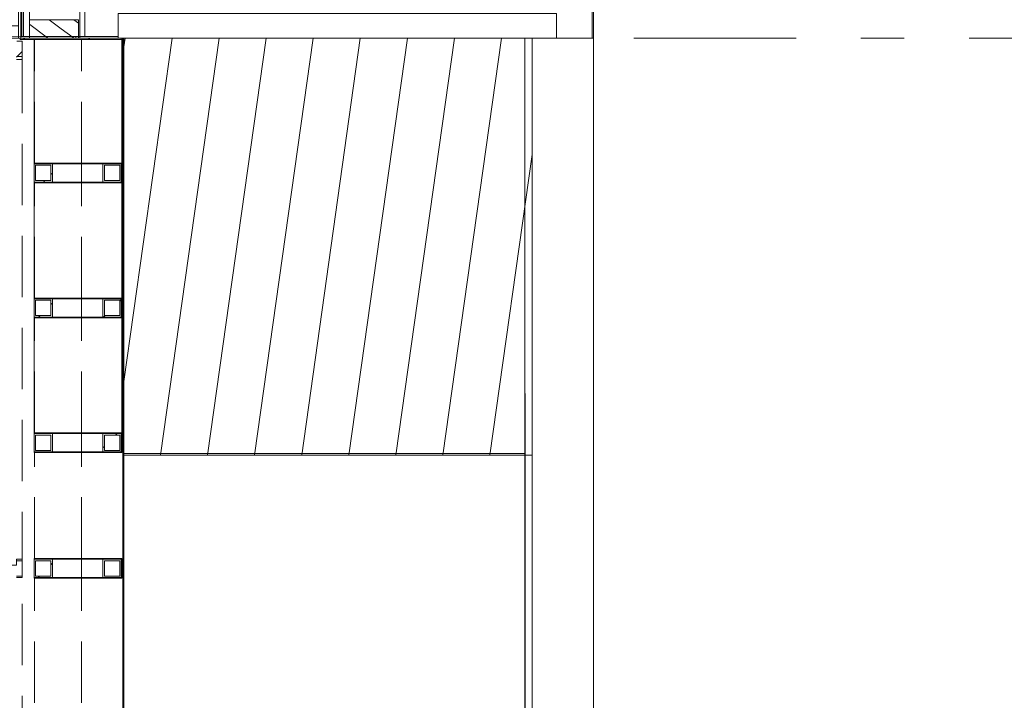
# Model space of a CAD drawing. Header units: millimetres. Extents: x 74467 to 235410, y -65 to 114857.
# Tile 220 of 256: x 139642 to 142853, y 69086 to 71306. Entities that reach past the tile are written whole.
import ezdxf
from ezdxf.enums import TextEntityAlignment as Align

# ---------------------------------------------------------------- set-up
doc = ezdxf.new("R2010")
doc.units = ezdxf.units.MM
doc.header["$MEASUREMENT"] = 0
for name, pattern in [('Katkend topelt', [1093.611073, 529.166651, -211.666656, 141.111112, -211.666656]), ('Katkend varjatud', [300, 200, -100]), ('Wipeout_Contour', [1000, 0, -1000])]:
    doc.linetypes.add(name, pattern=pattern)
for name, color, linetype in [('00 2D joon.AR', 7, 'Continuous'), ('00 Kunstikonkursi LÜ jaoks asendi 2D', 7, 'Continuous'), ('00 Teljed.AR', 7, 'Continuous'), ('1153 Tugimüürid.AS', 7, 'Continuous'), ('1153 Välispiirded.AS', 7, 'Continuous'), ('1232 Välisseinad.AR', 7, 'Continuous'), ('1239 Välised porirestid.AR', 7, 'Continuous'), ('1245 Klaasfassaadid.AR', 7, 'Continuous'), ('1247 Lamellid.AR', 7, 'Continuous'), ('1248 Vihmaveerennid.AR', 7, 'Continuous'), ('1252 Varikatused.AR', 7, 'Continuous'), ('Uks', 7, 'Continuous'), ('Ukse tähis', 7, 'Continuous')]:
    doc.layers.add(name, color=color, linetype=linetype)
doc.styles.add('GENERATED_STYLE_2', font='txt', dxfattribs={"width": 0.84})
doc.styles.add('GENERATED_STYLE_3', font='txt')
pattern_1 = [(45, (0, 0), (-159.09903, 159.09903), []), (45, (-53.03, 53.03), (-159.09903, 159.09903), [])]
pattern_2 = [(45, (0, 0), (-176.7767, 176.7767), []), (45, (-35.36, 35.36), (-176.7767, 176.7767), []), (45, (-70.7, 70.7), (-176.7767, 176.7767), [])]

# ---------------------------------------------------------------- blocks, each defined once
blk = doc.blocks.new('Slab_16_1', base_point=(139980.6, 69885.9))
at = {"layer": '1153 Tugimüürid.AS', "color": 9, "linetype": 'Continuous', "lineweight": 13, "true_color": 0xbfc0be, "flags": 128}
blk.add_lwpolyline([(139980.6, 69885.9), (141313, 69885.9), (141313, 71245.9), (139980.6, 71245.9)], close=True, dxfattribs=at)
blk = doc.blocks.new('Beam_6_1', base_point=(139642.6, 69957.9))
at = {"color": 254, "linetype": 'Wipeout_Contour', "lineweight": 0, "ltscale": 626577.918981}
blk.add_wipeout([(139688.6, 69957.9), (139974.6, 69957.9), (139974.6, 71240.9), (139688.6, 71240.9)], dxfattribs=at).dxf.layer = '1247 Lamellid.AR'
at = {"layer": '1247 Lamellid.AR', "color": 7, "linetype": 'Continuous', "lineweight": 13, "flags": 128}
for points in [[(139688.6, 71240.9), (139974.6, 71240.9)], [(139688.6, 69957.9), (139688.6, 71240.9)], [(139974.6, 69957.9), (139974.6, 71240.9)], [(139688.6, 69957.9), (139974.6, 69957.9)]]:
    blk.add_lwpolyline(points, dxfattribs=at)
blk = doc.blocks.new('Slab_272_1', base_point=(141313, 71245.9))
at = {"layer": '1239 Välised porirestid.AR', "linetype": 'Continuous', "lineweight": 0, "true_color": 0x000000}
h = blk.add_hatch(dxfattribs=at)
h.set_pattern_fill('Põrandalaud_0001', color=178, style=0, pattern_type=2)
h.set_pattern_definition([(262, (140210.9, 68485.23), (-150.521, 21.154), [])])
h.paths.add_polyline_path([(141313, 71245.9), (139981, 71245.9), (139981, 69885.9), (141313, 69885.9)])
at = {"layer": '1239 Välised porirestid.AR', "color": 7, "linetype": 'Continuous', "lineweight": 13, "flags": 128}
blk.add_lwpolyline([(141313, 71245.9), (139981, 71245.9), (139981, 69885.9), (141313, 69885.9)], close=True, dxfattribs=at)
blk = doc.blocks.new('Slab_274_1', base_point=(141313, 69885.9))
at = {"layer": '1153 Tugimüürid.AS', "color": 7, "linetype": 'Continuous', "lineweight": 13, "flags": 128}
blk.add_lwpolyline([(141313, 69885.9), (139981, 69885.9), (139981, 67735.9), (141313, 67735.9)], close=True, dxfattribs=at)
blk = doc.blocks.new('Curtain Wall_2_1')
at = {"color": 254, "linetype": 'Wipeout_Contour', "lineweight": 0, "ltscale": 633107.340562}
blk.add_wipeout([(141312.6, 71175.8), (141392.6, 71175.8), (141392.6, 71245.9), (141312.6, 71245.9)], dxfattribs=at).dxf.layer = '1153 Välispiirded.AS'
at = {"layer": '1153 Välispiirded.AS', "color": 7, "linetype": 'Continuous', "lineweight": 13, "flags": 128}
blk.add_lwpolyline([(141312.6, 71245.9), (141392.6, 71245.9)], dxfattribs=at)
at = {"color": 254, "linetype": 'Wipeout_Contour', "lineweight": 0, "ltscale": 632945.417145}
blk.add_wipeout([(141312.6, 71065.8), (141392.6, 71065.8), (141392.6, 71175.8), (141312.6, 71175.8)], dxfattribs=at).dxf.layer = '1153 Välispiirded.AS'
at = {"color": 254, "linetype": 'Wipeout_Contour', "lineweight": 0, "ltscale": 632747.777061}
blk.add_wipeout([(141312.6, 70955.8), (141392.6, 70955.8), (141392.6, 71065.8), (141312.6, 71065.8)], dxfattribs=at).dxf.layer = '1153 Välispiirded.AS'
at = {"color": 254, "linetype": 'Wipeout_Contour', "lineweight": 0, "ltscale": 632550.381342}
blk.add_wipeout([(141312.6, 70845.8), (141392.6, 70845.8), (141392.6, 70955.8), (141312.6, 70955.8)], dxfattribs=at).dxf.layer = '1153 Välispiirded.AS'
at = {"color": 254, "linetype": 'Wipeout_Contour', "lineweight": 0, "ltscale": 632353.230096}
blk.add_wipeout([(141312.6, 70735.8), (141392.6, 70735.8), (141392.6, 70845.8), (141312.6, 70845.8)], dxfattribs=at).dxf.layer = '1153 Välispiirded.AS'
at = {"color": 254, "linetype": 'Wipeout_Contour', "lineweight": 0, "ltscale": 632156.32365}
blk.add_wipeout([(141312.6, 70625.8), (141392.6, 70625.8), (141392.6, 70735.8), (141312.6, 70735.8)], dxfattribs=at).dxf.layer = '1153 Välispiirded.AS'
at = {"color": 254, "linetype": 'Wipeout_Contour', "lineweight": 0, "ltscale": 631959.662201}
blk.add_wipeout([(141312.6, 70515.8), (141392.6, 70515.8), (141392.6, 70625.8), (141312.6, 70625.8)], dxfattribs=at).dxf.layer = '1153 Välispiirded.AS'
at = {"color": 254, "linetype": 'Wipeout_Contour', "lineweight": 0, "ltscale": 631763.24601}
blk.add_wipeout([(141312.6, 70405.8), (141392.6, 70405.8), (141392.6, 70515.8), (141312.6, 70515.8)], dxfattribs=at).dxf.layer = '1153 Välispiirded.AS'
at = {"color": 254, "linetype": 'Wipeout_Contour', "lineweight": 0, "ltscale": 631567.075208}
blk.add_wipeout([(141312.6, 70295.8), (141392.6, 70295.8), (141392.6, 70405.8), (141312.6, 70405.8)], dxfattribs=at).dxf.layer = '1153 Välispiirded.AS'
at = {"color": 254, "linetype": 'Wipeout_Contour', "lineweight": 0, "ltscale": 631371.150121}
blk.add_wipeout([(141312.6, 70185.8), (141392.6, 70185.8), (141392.6, 70295.8), (141312.6, 70295.8)], dxfattribs=at).dxf.layer = '1153 Välispiirded.AS'
at = {"color": 254, "linetype": 'Wipeout_Contour', "lineweight": 0, "ltscale": 631175.470946}
blk.add_wipeout([(141312.6, 70075.8), (141392.6, 70075.8), (141392.6, 70185.8), (141312.6, 70185.8)], dxfattribs=at).dxf.layer = '1153 Välispiirded.AS'
at = {"color": 254, "linetype": 'Wipeout_Contour', "lineweight": 0, "ltscale": 630980.037944}
blk.add_wipeout([(141312.6, 69965.8), (141392.6, 69965.8), (141392.6, 70075.8), (141312.6, 70075.8)], dxfattribs=at).dxf.layer = '1153 Välispiirded.AS'
at = {"color": 254, "linetype": 'Wipeout_Contour', "lineweight": 0, "ltscale": 630784.851246}
blk.add_wipeout([(141312.6, 69855.8), (141392.6, 69855.8), (141392.6, 69965.8), (141312.6, 69965.8)], dxfattribs=at).dxf.layer = '1153 Välispiirded.AS'
at = {"color": 254, "linetype": 'Wipeout_Contour', "lineweight": 0, "ltscale": 630589.911178}
blk.add_wipeout([(141312.6, 69745.8), (141392.6, 69745.8), (141392.6, 69855.8), (141312.6, 69855.8)], dxfattribs=at).dxf.layer = '1153 Välispiirded.AS'
at = {"color": 254, "linetype": 'Wipeout_Contour', "lineweight": 0, "ltscale": 630395.217937}
blk.add_wipeout([(141312.6, 69635.8), (141392.6, 69635.8), (141392.6, 69745.8), (141312.6, 69745.8)], dxfattribs=at).dxf.layer = '1153 Välispiirded.AS'
at = {"color": 254, "linetype": 'Wipeout_Contour', "lineweight": 0, "ltscale": 630200.771784}
blk.add_wipeout([(141312.6, 69525.8), (141392.6, 69525.8), (141392.6, 69635.8), (141312.6, 69635.8)], dxfattribs=at).dxf.layer = '1153 Välispiirded.AS'
at = {"color": 254, "linetype": 'Wipeout_Contour', "lineweight": 0, "ltscale": 630006.572851}
blk.add_wipeout([(141312.6, 69415.8), (141392.6, 69415.8), (141392.6, 69525.8), (141312.6, 69525.8)], dxfattribs=at).dxf.layer = '1153 Välispiirded.AS'
at = {"color": 254, "linetype": 'Wipeout_Contour', "lineweight": 0, "ltscale": 629812.621463}
blk.add_wipeout([(141312.6, 69305.8), (141392.6, 69305.8), (141392.6, 69415.8), (141312.6, 69415.8)], dxfattribs=at).dxf.layer = '1153 Välispiirded.AS'
at = {"color": 254, "linetype": 'Wipeout_Contour', "lineweight": 0, "ltscale": 629618.917816}
blk.add_wipeout([(141312.6, 69195.8), (141392.6, 69195.8), (141392.6, 69305.8), (141312.6, 69305.8)], dxfattribs=at).dxf.layer = '1153 Välispiirded.AS'
at = {"color": 254, "linetype": 'Wipeout_Contour', "lineweight": 0, "ltscale": 629425.462173}
blk.add_wipeout([(141312.6, 69085.8), (141392.6, 69085.8), (141392.6, 69195.8), (141312.6, 69195.8)], dxfattribs=at).dxf.layer = '1153 Välispiirded.AS'
at = {"layer": '1153 Välispiirded.AS', "color": 7, "linetype": 'Continuous', "lineweight": 13, "flags": 128}
for points in [[(141312.6, 71245.9), (141312.6, 71175.8), (141312.6, 71065.8), (141312.6, 70955.8), (141312.6, 70845.8), (141312.6, 70735.8), (141312.6, 70625.8), (141312.6, 70515.8), (141312.6, 70405.8), (141312.6, 70295.8), (141312.6, 70185.8), (141312.6, 70075.8), (141312.6, 69965.8), (141312.6, 69855.8), (141312.6, 69745.8), (141312.6, 69635.8), (141312.6, 69525.8), (141312.6, 69415.8), (141312.6, 69305.8), (141312.6, 69195.8), (141312.6, 69085.8), (141312.6, 68975.8)], [(141392.6, 71245.9), (141392.6, 71175.8), (141392.6, 71065.8), (141392.6, 70955.8), (141392.6, 70845.8), (141392.6, 70735.8), (141392.6, 70625.8), (141392.6, 70515.8), (141392.6, 70405.8), (141392.6, 70295.8), (141392.6, 70185.8), (141392.6, 70075.8), (141392.6, 69965.8), (141392.6, 69855.8), (141392.6, 69745.8), (141392.6, 69635.8), (141392.6, 69525.8), (141392.6, 69415.8), (141392.6, 69305.8), (141392.6, 69195.8), (141392.6, 69085.8), (141392.6, 68975.8)]]:
    blk.add_lwpolyline(points, dxfattribs=at)
blk = doc.blocks.new('Curtain Wall_3_1')
at = {"color": 254, "linetype": 'Wipeout_Contour', "lineweight": 0, "ltscale": 628487.956742}
blk.add_wipeout([(140077.6, 71325.9), (139962.6, 71325.9), (139962.6, 71245.9), (140077.6, 71245.9)], dxfattribs=at).dxf.layer = '1153 Välispiirded.AS'
at = {"color": 254, "linetype": 'Wipeout_Contour', "lineweight": 0, "ltscale": 630458.207232}
blk.add_wipeout([(140627.6, 71325.9), (140517.6, 71325.9), (140517.6, 71245.9), (140627.6, 71245.9)], dxfattribs=at).dxf.layer = '1153 Välispiirded.AS'
at = {"color": 254, "linetype": 'Wipeout_Contour', "lineweight": 0, "ltscale": 632813.886433}
blk.add_wipeout([(141287.6, 71325.9), (141177.6, 71325.9), (141177.6, 71245.9), (141287.6, 71245.9)], dxfattribs=at).dxf.layer = '1153 Välispiirded.AS'
at = {"layer": '1153 Välispiirded.AS', "color": 7, "linetype": 'Continuous', "lineweight": 13, "flags": 128}
blk.add_lwpolyline([(139962.6, 71325.9), (139962.6, 71245.9)], dxfattribs=at)
at = {"color": 254, "linetype": 'Wipeout_Contour', "lineweight": 0, "ltscale": 628889.009182}
blk.add_wipeout([(140187.6, 71325.9), (140077.6, 71325.9), (140077.6, 71245.9), (140187.6, 71245.9)], dxfattribs=at).dxf.layer = '1153 Välispiirded.AS'
at = {"color": 254, "linetype": 'Wipeout_Contour', "lineweight": 0, "ltscale": 632421.117265}
blk.add_wipeout([(141177.6, 71325.9), (141067.6, 71325.9), (141067.6, 71245.9), (141177.6, 71245.9)], dxfattribs=at).dxf.layer = '1153 Välispiirded.AS'
at = {"color": 254, "linetype": 'Wipeout_Contour', "lineweight": 0, "ltscale": 633198.10249}
blk.add_wipeout([(141392.8, 71245.9), (141392.8, 71325.9), (141287.6, 71325.9), (141287.6, 71245.9)], dxfattribs=at).dxf.layer = '1153 Välispiirded.AS'
at = {"layer": '1153 Välispiirded.AS', "color": 7, "linetype": 'Continuous', "lineweight": 13, "flags": 128}
blk.add_lwpolyline([(141392.8, 71245.9), (141392.8, 71325.9)], dxfattribs=at)
at = {"color": 254, "linetype": 'Wipeout_Contour', "lineweight": 0, "ltscale": 629281.21406}
blk.add_wipeout([(140297.6, 71325.9), (140187.6, 71325.9), (140187.6, 71245.9), (140297.6, 71245.9)], dxfattribs=at).dxf.layer = '1153 Välispiirded.AS'
at = {"color": 254, "linetype": 'Wipeout_Contour', "lineweight": 0, "ltscale": 632028.41033}
blk.add_wipeout([(141067.6, 71325.9), (140957.6, 71325.9), (140957.6, 71245.9), (141067.6, 71245.9)], dxfattribs=at).dxf.layer = '1153 Välispiirded.AS'
at = {"color": 254, "linetype": 'Wipeout_Contour', "lineweight": 0, "ltscale": 629673.482107}
blk.add_wipeout([(140407.6, 71325.9), (140297.6, 71325.9), (140297.6, 71245.9), (140407.6, 71245.9)], dxfattribs=at).dxf.layer = '1153 Välispiirded.AS'
at = {"color": 254, "linetype": 'Wipeout_Contour', "lineweight": 0, "ltscale": 631635.765742}
blk.add_wipeout([(140957.6, 71325.9), (140847.6, 71325.9), (140847.6, 71245.9), (140957.6, 71245.9)], dxfattribs=at).dxf.layer = '1153 Välispiirded.AS'
at = {"color": 254, "linetype": 'Wipeout_Contour', "lineweight": 0, "ltscale": 630065.813203}
blk.add_wipeout([(140517.6, 71325.9), (140407.6, 71325.9), (140407.6, 71245.9), (140517.6, 71245.9)], dxfattribs=at).dxf.layer = '1153 Välispiirded.AS'
at = {"color": 254, "linetype": 'Wipeout_Contour', "lineweight": 0, "ltscale": 631243.183619}
blk.add_wipeout([(140847.6, 71325.9), (140737.6, 71325.9), (140737.6, 71245.9), (140847.6, 71245.9)], dxfattribs=at).dxf.layer = '1153 Välispiirded.AS'
at = {"color": 254, "linetype": 'Wipeout_Contour', "lineweight": 0, "ltscale": 630850.664077}
blk.add_wipeout([(140737.6, 71325.9), (140627.6, 71325.9), (140627.6, 71245.9), (140737.6, 71245.9)], dxfattribs=at).dxf.layer = '1153 Välispiirded.AS'
at = {"layer": '1153 Välispiirded.AS', "color": 7, "linetype": 'Continuous', "lineweight": 13, "flags": 128}
for points in [[(139962.6, 71325.9), (140077.6, 71325.9), (140187.6, 71325.9), (140297.6, 71325.9), (140407.6, 71325.9), (140517.6, 71325.9), (140627.6, 71325.9), (140737.6, 71325.9), (140847.6, 71325.9), (140957.6, 71325.9), (141067.6, 71325.9), (141177.6, 71325.9), (141287.6, 71325.9), (141392.8, 71325.9)], [(139962.6, 71245.9), (140077.6, 71245.9), (140187.6, 71245.9), (140297.6, 71245.9), (140407.6, 71245.9), (140517.6, 71245.9), (140627.6, 71245.9), (140737.6, 71245.9), (140847.6, 71245.9), (140957.6, 71245.9), (141067.6, 71245.9), (141177.6, 71245.9), (141287.6, 71245.9), (141392.8, 71245.9)]]:
    blk.add_lwpolyline(points, dxfattribs=at)
blk = doc.blocks.new('Wall_151_1', base_point=(141512.6, 71245.9))
at = {"color": 254, "linetype": 'Wipeout_Contour', "lineweight": 0, "ltscale": 620153.103091}
blk.add_wipeout([(141312.6, 71245.9), (141312.6, 54996.1), (141512.6, 54996.1), (141512.6, 71245.9)], dxfattribs=at).dxf.layer = '1153 Tugimüürid.AS'
at = {"layer": '1153 Tugimüürid.AS', "color": 7, "linetype": 'Continuous', "lineweight": 13, "flags": 128}
for points in [[(141312.6, 71245.9), (141312.6, 54996.1)], [(141512.6, 71245.9), (141312.6, 71245.9)], [(141512.6, 54996.1), (141512.6, 71245.9)]]:
    blk.add_lwpolyline(points, dxfattribs=at)
blk = doc.blocks.new('Double Door with Sidelight_ Transom 24_2')
at = {"layer": 'Uks', "color": 7, "linetype": 'Continuous', "lineweight": 13}
for p, q in [((902, 0), (902, 900)), ((902, 900), (942, 900)), ((942, 900), (942, 0)), ((-482, 524), (-482, 0)), ((-442, 524), (-482, 524)), ((-442, 0), (-442, 524)), ((-930, 0), (-970, 0)), ((-970, 0), (-970, -105)), ((-970, 0), (-970, -105)), ((-970, 0), (-970, -105)), ((-930, -105), (-930, 0)), ((-510, 0), (-930, 0)), ((-482, 0), (-510, 0)), ((-510, 0), (-510, -105)), ((-482, -40), (-482, 0)), ((-482, 0), (-442, 0)), ((942, 0), (902, 0)), ((970, 0), (942, 0)), ((942, 0), (942, -40)), ((970, -105), (970, 0)), ((970, 0), (970, -105)), ((970, 0), (970, -105)), ((-470, -40), (-482, -40)), ((-470, -105), (-470, -40)), ((942, -40), (930, -40)), ((930, -40), (930, -105)), ((-970, -105), (-930, -105)), ((-970, -105), (-970, -125)), ((-510, -105), (-470, -105)), ((930, -105), (970, -105)), ((970, -105), (970, -125))]:
    blk.add_line(p, q, dxfattribs=at)
at = {"layer": 'Uks', "color": 7, "linetype": 'Continuous', "lineweight": 13, "flags": 128}
for points in [[(-510, -61), (-930, -61), (-930, 0), (-510, 0)], [(-930, -61), (-510, -61), (-510, -105), (-930, -105)]]:
    blk.add_lwpolyline(points, close=True, dxfattribs=at)
at = {"layer": 'Uks', "color": 7, "linetype": 'Continuous', "lineweight": 13}
for centre, radius, start, end in [((942, 0), 900, 90, 180), ((-482, 0), 524, 0, 90)]:
    blk.add_arc(centre, radius, start, end, dxfattribs=at)
blk = doc.blocks.new('Door Stamp 24')
at = {"layer": 'Ukse tähis', "color": 7, "lineweight": 13, "style": 'GENERATED_STYLE_2'}
for tag, p in [('AC_WIDO_ID', (-460.3, -326.6)), ('AC_TextStyle_4', (-460.3, -506))]:
    blk.add_attdef(tag, text='', height=110, dxfattribs=at).set_placement(p, align=Align.TOP_LEFT)
blk = doc.blocks.new('Wall_641_1', base_point=(139512.6, 73185.9))
at = {"layer": '1232 Välisseinad.AR', "color": 7, "linetype": 'Continuous', "lineweight": 15}
for p, q in [((139532.6, 73185.9), (139512.6, 73185.9)), ((139637.6, 73185.9), (139532.6, 73185.9)), ((139532.6, 71245.9), (139512.6, 71245.9)), ((139637.6, 71245.9), (139532.6, 71245.9))]:
    blk.add_line(p, q, dxfattribs=at)
at = {"layer": 'Uks', "color": 7, "linetype": 'Continuous', "lineweight": 13, "xscale": -1, "zscale": 1000, "rotation": 270}
blk.add_blockref('Double Door with Sidelight_ Transom 24_2', (139637.6, 72215.9), dxfattribs=at)
at = {"layer": 'Ukse tähis', "color": 7, "lineweight": 13}
ref = blk.add_blockref('Door Stamp 24', (139637.6, 72215.9), dxfattribs=dict(at, rotation=270))
ref.add_attrib('AC_TextStyle_4', '1\xa0940,0x3\xa0280,0', dxfattribs={"color": 7, "lineweight": 13, "height": 100, "rotation": 90, "style": 'GENERATED_STYLE_2'}).set_placement((140065.9, 72130.2), align=Align.TOP_LEFT)
ref.add_attrib('AC_WIDO_ID', 'VU-07', dxfattribs={"color": 7, "lineweight": 13, "height": 100, "rotation": 90, "style": 'GENERATED_STYLE_2'}).set_placement((139904.1, 72130.2), align=Align.TOP_LEFT)
ref.add_attrib('DUMMY_228', 'ÕKA', dxfattribs={"color": 7, "lineweight": 13, "height": 100, "rotation": 90, "style": 'GENERATED_STYLE_2'}).set_placement((140227.6, 72155), align=Align.TOP_LEFT)
blk = doc.blocks.new('Column_110_1', base_point=(139642.6, 69515.9))
at = {"layer": '1247 Lamellid.AR', "linetype": 'Continuous', "lineweight": 0, "true_color": 0x000000}
blk.add_hatch(color=178, dxfattribs=at).paths.add_polyline_path([(139974.6, 69483.9), (139974.6, 69547.9), (139688.6, 69547.9), (139688.6, 69545.9), (139748.6, 69545.9), (139912.6, 69545.9), (139972.6, 69545.9), (139972.6, 69485.9), (139912.6, 69485.9), (139748.6, 69485.9), (139688.6, 69485.9), (139688.6, 69483.9)])
at = {"layer": '1247 Lamellid.AR', "linetype": 'Continuous', "lineweight": 13, "true_color": 0x8c8d8c}
h = blk.add_hatch(dxfattribs=at)
h.set_pattern_fill('Teras_0001', color=252, style=0, pattern_type=2)
h.set_pattern_definition(pattern_1)
h.paths.add_polyline_path([(139748.6, 69545.9), (139688.6, 69545.9), (139688.6, 69485.9), (139748.6, 69485.9)])
h.paths.add_polyline_path([(139743.6, 69490.9), (139693.6, 69490.9), (139693.6, 69540.9), (139743.6, 69540.9)], flags=0)
h = blk.add_hatch(dxfattribs=at)
h.set_pattern_fill('Teras_0001', color=252, style=0, pattern_type=2)
h.set_pattern_definition(pattern_1)
h.paths.add_polyline_path([(139972.6, 69545.9), (139912.6, 69545.9), (139912.6, 69485.9), (139972.6, 69485.9)])
h.paths.add_polyline_path([(139967.6, 69490.9), (139917.6, 69490.9), (139917.6, 69540.9), (139967.6, 69540.9)], flags=0)
at = {"layer": '1247 Lamellid.AR', "color": 7, "linetype": 'Continuous', "lineweight": 13, "flags": 128}
for points in [[(139688.6, 69545.9), (139688.6, 69547.9), (139974.6, 69547.9), (139974.6, 69483.9), (139688.6, 69483.9), (139688.6, 69485.9)], [(139688.6, 69485.9), (139688.6, 69545.9)], [(139688.6, 69545.9), (139748.6, 69545.9)], [(139748.6, 69545.9), (139748.6, 69485.9)], [(139912.6, 69545.9), (139748.6, 69545.9)], [(139912.6, 69485.9), (139912.6, 69545.9)], [(139912.6, 69545.9), (139972.6, 69545.9), (139972.6, 69485.9), (139912.6, 69485.9)], [(139748.6, 69485.9), (139688.6, 69485.9)], [(139748.6, 69485.9), (139912.6, 69485.9)]]:
    blk.add_lwpolyline(points, dxfattribs=at)
for points in [[(139743.6, 69490.9), (139743.6, 69540.9), (139693.6, 69540.9), (139693.6, 69490.9)], [(139967.6, 69490.9), (139967.6, 69540.9), (139917.6, 69540.9), (139917.6, 69490.9)]]:
    blk.add_lwpolyline(points, close=True, dxfattribs=at)
blk = doc.blocks.new('Column_111_1', base_point=(139807.6, 71243.4))
at = {"layer": '1247 Lamellid.AR', "linetype": 'Continuous', "lineweight": 13, "true_color": 0x8c8d8c}
h = blk.add_hatch(dxfattribs=at)
h.set_pattern_fill('Teras_0001', color=252, style=0, pattern_type=2)
h.set_pattern_definition(pattern_1)
h.paths.add_polyline_path([(139972.6, 71240.9), (139972.6, 71245.9), (139642.6, 71245.9), (139642.6, 71240.9)])
at = {"layer": '1247 Lamellid.AR', "color": 7, "linetype": 'Continuous', "lineweight": 15, "flags": 128}
blk.add_lwpolyline([(139972.6, 71240.9), (139642.6, 71240.9), (139642.6, 71245.9), (139972.6, 71245.9)], close=True, dxfattribs=at)
blk = doc.blocks.new('Column_112_1', base_point=(139642.6, 69925.9))
at = {"layer": '1247 Lamellid.AR', "linetype": 'Continuous', "lineweight": 0, "true_color": 0x000000}
blk.add_hatch(color=178, dxfattribs=at).paths.add_polyline_path([(139974.6, 69893.9), (139974.6, 69957.9), (139688.6, 69957.9), (139688.6, 69955.9), (139748.6, 69955.9), (139912.6, 69955.9), (139972.6, 69955.9), (139972.6, 69895.9), (139912.6, 69895.9), (139748.6, 69895.9), (139688.6, 69895.9), (139688.6, 69893.9)])
at = {"layer": '1247 Lamellid.AR', "linetype": 'Continuous', "lineweight": 13, "true_color": 0x8c8d8c}
h = blk.add_hatch(dxfattribs=at)
h.set_pattern_fill('Teras_0001', color=252, style=0, pattern_type=2)
h.set_pattern_definition(pattern_1)
h.paths.add_polyline_path([(139748.6, 69955.9), (139688.6, 69955.9), (139688.6, 69895.9), (139748.6, 69895.9)])
h.paths.add_polyline_path([(139743.6, 69900.9), (139693.6, 69900.9), (139693.6, 69950.9), (139743.6, 69950.9)], flags=0)
h = blk.add_hatch(dxfattribs=at)
h.set_pattern_fill('Teras_0001', color=252, style=0, pattern_type=2)
h.set_pattern_definition(pattern_1)
h.paths.add_polyline_path([(139972.6, 69955.9), (139912.6, 69955.9), (139912.6, 69895.9), (139972.6, 69895.9)])
h.paths.add_polyline_path([(139967.6, 69900.9), (139917.6, 69900.9), (139917.6, 69950.9), (139967.6, 69950.9)], flags=0)
at = {"layer": '1247 Lamellid.AR', "color": 7, "linetype": 'Continuous', "lineweight": 13, "flags": 128}
for points in [[(139688.6, 69955.9), (139688.6, 69957.9), (139974.6, 69957.9), (139974.6, 69893.9), (139688.6, 69893.9), (139688.6, 69895.9)], [(139688.6, 69895.9), (139688.6, 69955.9)], [(139688.6, 69955.9), (139748.6, 69955.9)], [(139748.6, 69955.9), (139748.6, 69895.9)], [(139912.6, 69955.9), (139748.6, 69955.9)], [(139912.6, 69895.9), (139912.6, 69955.9)], [(139912.6, 69955.9), (139972.6, 69955.9), (139972.6, 69895.9), (139912.6, 69895.9)], [(139748.6, 69895.9), (139688.6, 69895.9)], [(139748.6, 69895.9), (139912.6, 69895.9)]]:
    blk.add_lwpolyline(points, dxfattribs=at)
for points in [[(139743.6, 69900.9), (139743.6, 69950.9), (139693.6, 69950.9), (139693.6, 69900.9)], [(139967.6, 69900.9), (139967.6, 69950.9), (139917.6, 69950.9), (139917.6, 69900.9)]]:
    blk.add_lwpolyline(points, close=True, dxfattribs=at)
blk = doc.blocks.new('Column_113_1', base_point=(139642.6, 70365.9))
at = {"layer": '1247 Lamellid.AR', "linetype": 'Continuous', "lineweight": 0, "true_color": 0x000000}
blk.add_hatch(color=178, dxfattribs=at).paths.add_polyline_path([(139974.6, 70333.9), (139974.6, 70397.9), (139688.6, 70397.9), (139688.6, 70395.9), (139748.6, 70395.9), (139912.6, 70395.9), (139972.6, 70395.9), (139972.6, 70335.9), (139912.6, 70335.9), (139748.6, 70335.9), (139688.6, 70335.9), (139688.6, 70333.9)])
at = {"layer": '1247 Lamellid.AR', "linetype": 'Continuous', "lineweight": 13, "true_color": 0x8c8d8c}
h = blk.add_hatch(dxfattribs=at)
h.set_pattern_fill('Teras_0001', color=252, style=0, pattern_type=2)
h.set_pattern_definition(pattern_1)
h.paths.add_polyline_path([(139748.6, 70395.9), (139688.6, 70395.9), (139688.6, 70335.9), (139748.6, 70335.9)])
h.paths.add_polyline_path([(139743.6, 70340.9), (139693.6, 70340.9), (139693.6, 70390.9), (139743.6, 70390.9)], flags=0)
h = blk.add_hatch(dxfattribs=at)
h.set_pattern_fill('Teras_0001', color=252, style=0, pattern_type=2)
h.set_pattern_definition(pattern_1)
h.paths.add_polyline_path([(139972.6, 70395.9), (139912.6, 70395.9), (139912.6, 70335.9), (139972.6, 70335.9)])
h.paths.add_polyline_path([(139967.6, 70340.9), (139917.6, 70340.9), (139917.6, 70390.9), (139967.6, 70390.9)], flags=0)
at = {"layer": '1247 Lamellid.AR', "color": 7, "linetype": 'Continuous', "lineweight": 13, "flags": 128}
for points in [[(139688.6, 70395.9), (139688.6, 70397.9), (139974.6, 70397.9), (139974.6, 70333.9), (139688.6, 70333.9), (139688.6, 70335.9)], [(139688.6, 70335.9), (139688.6, 70395.9)], [(139688.6, 70395.9), (139748.6, 70395.9)], [(139748.6, 70395.9), (139748.6, 70335.9)], [(139912.6, 70395.9), (139748.6, 70395.9)], [(139912.6, 70335.9), (139912.6, 70395.9)], [(139912.6, 70395.9), (139972.6, 70395.9), (139972.6, 70335.9), (139912.6, 70335.9)], [(139748.6, 70335.9), (139688.6, 70335.9)], [(139748.6, 70335.9), (139912.6, 70335.9)]]:
    blk.add_lwpolyline(points, dxfattribs=at)
for points in [[(139743.6, 70340.9), (139743.6, 70390.9), (139693.6, 70390.9), (139693.6, 70340.9)], [(139967.6, 70340.9), (139967.6, 70390.9), (139917.6, 70390.9), (139917.6, 70340.9)]]:
    blk.add_lwpolyline(points, close=True, dxfattribs=at)
blk = doc.blocks.new('Column_114_1', base_point=(139642.6, 70805.9))
at = {"layer": '1247 Lamellid.AR', "linetype": 'Continuous', "lineweight": 0, "true_color": 0x000000}
blk.add_hatch(color=178, dxfattribs=at).paths.add_polyline_path([(139974.6, 70773.9), (139974.6, 70837.9), (139688.6, 70837.9), (139688.6, 70835.9), (139748.6, 70835.9), (139912.6, 70835.9), (139972.6, 70835.9), (139972.6, 70775.9), (139912.6, 70775.9), (139748.6, 70775.9), (139688.6, 70775.9), (139688.6, 70773.9)])
at = {"layer": '1247 Lamellid.AR', "linetype": 'Continuous', "lineweight": 13, "true_color": 0x8c8d8c}
h = blk.add_hatch(dxfattribs=at)
h.set_pattern_fill('Teras_0001', color=252, style=0, pattern_type=2)
h.set_pattern_definition(pattern_1)
h.paths.add_polyline_path([(139748.6, 70835.9), (139688.6, 70835.9), (139688.6, 70775.9), (139748.6, 70775.9)])
h.paths.add_polyline_path([(139743.6, 70780.9), (139693.6, 70780.9), (139693.6, 70830.9), (139743.6, 70830.9)], flags=0)
h = blk.add_hatch(dxfattribs=at)
h.set_pattern_fill('Teras_0001', color=252, style=0, pattern_type=2)
h.set_pattern_definition(pattern_1)
h.paths.add_polyline_path([(139972.6, 70835.9), (139912.6, 70835.9), (139912.6, 70775.9), (139972.6, 70775.9)])
h.paths.add_polyline_path([(139967.6, 70780.9), (139917.6, 70780.9), (139917.6, 70830.9), (139967.6, 70830.9)], flags=0)
at = {"layer": '1247 Lamellid.AR', "color": 7, "linetype": 'Continuous', "lineweight": 13, "flags": 128}
for points in [[(139688.6, 70835.9), (139688.6, 70837.9), (139974.6, 70837.9), (139974.6, 70773.9), (139688.6, 70773.9), (139688.6, 70775.9)], [(139688.6, 70775.9), (139688.6, 70835.9)], [(139688.6, 70835.9), (139748.6, 70835.9)], [(139748.6, 70835.9), (139748.6, 70775.9)], [(139912.6, 70835.9), (139748.6, 70835.9)], [(139912.6, 70775.9), (139912.6, 70835.9)], [(139912.6, 70835.9), (139972.6, 70835.9), (139972.6, 70775.9), (139912.6, 70775.9)], [(139748.6, 70775.9), (139688.6, 70775.9)], [(139748.6, 70775.9), (139912.6, 70775.9)]]:
    blk.add_lwpolyline(points, dxfattribs=at)
for points in [[(139743.6, 70780.9), (139743.6, 70830.9), (139693.6, 70830.9), (139693.6, 70780.9)], [(139967.6, 70780.9), (139967.6, 70830.9), (139917.6, 70830.9), (139917.6, 70780.9)]]:
    blk.add_lwpolyline(points, close=True, dxfattribs=at)
blk = doc.blocks.new('*X2283')
at = {"layer": '1247 Lamellid.AR', "color": 7, "linetype": 'Continuous', "lineweight": 13}
for p, q in [((139675, 71290.1), (139673.6, 71291.1)), ((139727.8, 71250.4), (139675, 71290.1)), ((139738, 71305.2), (139737.1, 71305.9)), ((139776.7, 71276.3), (139738, 71305.2)), ((139833.6, 71294.6), (139818.1, 71305.9)), ((139815.9, 71248), (139776.7, 71276.3)), ((139734, 71245.9), (139727.8, 71250.4)), ((139818.9, 71245.9), (139815.9, 71248))]:
    blk.add_line(p, q, dxfattribs=at)
blk = doc.blocks.new('Column_217_1', base_point=(139673.6, 71275.9))
at = {"layer": '1247 Lamellid.AR', "color": 7, "linetype": 'Continuous', "lineweight": 13, "flags": 128}
blk.add_lwpolyline([(139673.6, 71305.9), (139673.6, 71245.9), (139833.6, 71245.9), (139833.6, 71305.9)], close=True, dxfattribs=at)
at = {"layer": '1247 Lamellid.AR', "color": 7, "lineweight": 15}
blk.add_blockref('*X2283', (0, 0), dxfattribs=at)
blk = doc.blocks.new('Beam_103_1', base_point=(139192.6, 73180.9))
at = {"layer": '1252 Varikatused.AR', "color": 7, "linetype": 'Katkend varjatud', "lineweight": 13}
for p, q in [((139654.2, 73180.9), (139654.2, 71250.9)), ((139654.2, 73180.9), (139824.5, 73180.9)), ((141512.6, 73180.9), (141512.7, 73180.9)), ((141512.7, 73180.9), (141512.7, 71250.9)), ((139654.2, 71250.9), (139824.5, 71250.9)), ((141512.6, 71250.9), (141512.7, 71250.9))]:
    blk.add_line(p, q, dxfattribs=at)
blk = doc.blocks.new('Beam_107_1', base_point=(139689.6, 67677.2))
at = {"layer": '1247 Lamellid.AR', "color": 7, "linetype": 'Katkend varjatud', "lineweight": 13, "flags": 128}
for points in [[(139689.6, 71240.9), (139842.6, 71240.9)], [(139689.6, 70837.9), (139689.6, 71240.9)], [(139842.6, 70837.9), (139842.6, 71240.9)], [(139689.6, 70837.9), (139842.6, 70837.9)], [(139693.6, 70780.9), (139693.6, 70830.9)], [(139693.6, 70830.9), (139743.6, 70830.9)], [(139743.6, 70830.9), (139743.6, 70780.9)], [(139748.6, 70835.9), (139842.6, 70835.9)], [(139748.6, 70775.9), (139748.6, 70835.9)], [(139842.6, 70775.9), (139842.6, 70835.9)], [(139743.6, 70780.9), (139693.6, 70780.9)], [(139689.6, 70773.9), (139842.6, 70773.9)], [(139689.6, 70397.9), (139689.6, 70773.9)], [(139748.6, 70775.9), (139842.6, 70775.9)], [(139842.6, 70397.9), (139842.6, 70773.9)], [(139689.6, 70397.9), (139842.6, 70397.9)], [(139693.6, 70340.9), (139693.6, 70390.9)], [(139693.6, 70390.9), (139743.6, 70390.9)], [(139743.6, 70390.9), (139743.6, 70340.9)], [(139748.6, 70395.9), (139842.6, 70395.9)], [(139748.6, 70335.9), (139748.6, 70395.9)], [(139842.6, 70335.9), (139842.6, 70395.9)], [(139689.6, 70333.9), (139842.6, 70333.9)], [(139689.6, 69957.9), (139689.6, 70333.9)], [(139743.6, 70340.9), (139693.6, 70340.9)], [(139748.6, 70335.9), (139842.6, 70335.9)], [(139842.6, 69957.9), (139842.6, 70333.9)], [(139689.6, 69957.9), (139842.6, 69957.9)], [(139693.6, 69900.9), (139693.6, 69950.9)], [(139693.6, 69950.9), (139743.6, 69950.9)], [(139743.6, 69950.9), (139743.6, 69900.9)], [(139748.6, 69955.9), (139842.6, 69955.9)], [(139748.6, 69895.9), (139748.6, 69955.9)], [(139842.6, 69895.9), (139842.6, 69955.9)], [(139689.6, 69893.9), (139842.6, 69893.9)], [(139689.6, 69547.9), (139689.6, 69893.9)], [(139743.6, 69900.9), (139693.6, 69900.9)], [(139748.6, 69895.9), (139842.6, 69895.9)], [(139842.6, 69547.9), (139842.6, 69893.9)], [(139689.6, 69547.9), (139842.6, 69547.9)], [(139693.6, 69490.9), (139693.6, 69540.9)], [(139693.6, 69540.9), (139743.6, 69540.9)], [(139743.6, 69540.9), (139743.6, 69490.9)], [(139748.6, 69545.9), (139842.6, 69545.9)], [(139748.6, 69485.9), (139748.6, 69545.9)], [(139842.6, 69485.9), (139842.6, 69545.9)], [(139689.6, 69483.9), (139842.6, 69483.9)], [(139689.6, 69077.9), (139689.6, 69483.9)], [(139743.6, 69490.9), (139693.6, 69490.9)], [(139748.6, 69485.9), (139842.6, 69485.9)], [(139842.6, 69077.9), (139842.6, 69483.9)]]:
    blk.add_lwpolyline(points, dxfattribs=at)
blk = doc.blocks.new('Beam_112_1', base_point=(139637.6, 73185.9))
at = {"layer": '1248 Vihmaveerennid.AR', "color": 7, "linetype": 'Katkend varjatud', "lineweight": 13}
for p, q in [((139645.5, 73185.9), (139645.5, 71245.9)), ((139837.6, 73185.9), (139837.6, 71245.9)), ((139645.5, 71245.9), (139837.6, 71245.9))]:
    blk.add_line(p, q, dxfattribs=at)
blk = doc.blocks.new('Beam_114_1', base_point=(139192.6, 71245.9))
at = {"layer": '1252 Varikatused.AR', "color": 7, "linetype": 'Katkend varjatud', "lineweight": 13}
for p, q in [((139824.5, 71245.9), (139824.5, 71250.9)), ((141512.6, 71245.9), (139824.5, 71245.9)), ((141512.6, 71245.9), (141512.6, 71250.9))]:
    blk.add_line(p, q, dxfattribs=at)
blk = doc.blocks.new('Curtain Wall_26_1')
at = {"layer": '1245 Klaasfassaadid.AR', "linetype": 'Continuous', "lineweight": 0, "true_color": 0x000000}
h = blk.add_hatch(dxfattribs=at)
h.set_pattern_fill('Alumiinium_0001', color=178, style=0, pattern_type=2)
h.set_pattern_definition(pattern_2)
h.paths.add_polyline_path([(139650.1, 71175.9), (139650.1, 71235.9), (139631.7, 71235.9), (139631.6, 71216.9), (139639.2, 71216.9), (139639.2, 71194.9), (139631.6, 71194.9), (139631.6, 71175.9)])
h = blk.add_hatch(dxfattribs=at)
h.set_pattern_fill('Alumiinium_0001', color=178, style=0, pattern_type=2)
h.set_pattern_definition(pattern_2)
h.paths.add_polyline_path([(139650.1, 69485.9), (139650.1, 69545.9), (139631.7, 69545.9), (139631.6, 69526.9), (139639.2, 69526.9), (139639.2, 69504.9), (139631.6, 69504.9), (139631.6, 69485.9)])
at = {"layer": '1245 Klaasfassaadid.AR', "color": 7, "linetype": 'Continuous', "lineweight": 13}
for p, q in [((139650.1, 71235.9), (139631.7, 71235.9)), ((139650.1, 71235.9), (139650.1, 71175.9)), ((139650.1, 71175.9), (139631.6, 71175.9)), ((139650.1, 69545.9), (139631.7, 69545.9)), ((139650.1, 69545.9), (139650.1, 69485.9)), ((139650.1, 69485.9), (139631.6, 69485.9))]:
    blk.add_line(p, q, dxfattribs=at)
at = {"layer": '1245 Klaasfassaadid.AR', "color": 7, "linetype": 'Katkend varjatud', "lineweight": 13, "flags": 128}
for points in [[(139650.1, 71235.9), (139631.7, 71235.9)], [(139650.1, 67700.9), (139650.1, 67705.9), (139650.1, 69485.9), (139650.1, 69513.4), (139650.1, 69518.4), (139650.1, 71230.9), (139650.1, 71235.9)], [(139650.1, 71185.9), (139631.6, 71185.9)], [(139631.6, 69540.9), (139650.1, 69540.9)], [(139650.1, 69490.9), (139631.6, 69490.9)], [(139631.6, 69485.9), (139631.7, 69485.9), (139650.1, 69485.9)], [(139650.1, 69485.9), (139631.7, 69485.9)]]:
    blk.add_lwpolyline(points, dxfattribs=at)
blk = doc.blocks.new('Curtain Wall_27_1')
at = {"layer": '1245 Klaasfassaadid.AR', "color": 7, "linetype": 'Katkend varjatud', "lineweight": 13, "flags": 128}
for points in [[(139578.6, 69545.9), (139560.1, 69545.9), (139392.6, 69545.9)], [(139392.6, 69545.9), (139392.6, 69520.9)], [(139578.6, 69526.9), (139578.6, 69545.9)], [(139631.6, 69526.9), (139605.1, 69526.9), (139578.6, 69526.9)], [(139650.1, 69545.9), (139631.6, 69545.9)], [(139631.6, 69545.9), (139631.6, 69526.9)], [(139650.1, 69520.9), (139650.1, 69545.9)], [(139392.6, 69520.9), (139560.1, 69520.9), (139605.1, 69520.9), (139639.2, 69520.9), (139650.1, 69520.9)]]:
    blk.add_lwpolyline(points, dxfattribs=at)
blk = doc.blocks.new('Standard grid marker_7')
at = {"layer": '00 Teljed.AR', "color": 252, "linetype": 'Katkend topelt', "lineweight": 13, "true_color": 0x8c8d8c}
blk.add_line((1179.4, 0), (38064.5, 0), dxfattribs=at)
at = {"layer": '00 Teljed.AR', "color": 252, "lineweight": 13, "true_color": 0x8c8d8c, "style": 'GENERATED_STYLE_3'}
for tag, p in [('AC_MarkerText_1_0', (-200, -191.4)), ('AC_MarkerText_1_1', (39443.9, -191.4))]:
    blk.add_attdef(tag, text='', height=200, rotation=180, dxfattribs=at).set_placement(p, align=Align.TOP_CENTER)

msp = doc.modelspace()

# ---------------------------------------------------------------- linework, layer by layer
at = {"layer": '00 Kunstikonkursi LÜ jaoks asendi 2D', "color": 7, "linetype": 'Continuous', "lineweight": 15, "flags": 128}
msp.add_lwpolyline([(139977.4, 69890.7), (141289.4, 69891.3), (141290.4, 67711.7), (139978.4, 67711.1)], close=True, dxfattribs=at)

# ---------------------------------------------------------------- block references
at = {"layer": '1153 Tugimüürid.AS', "color": 9, "linetype": 'Continuous', "lineweight": 13, "true_color": 0xbfc0be}
msp.add_blockref('Slab_16_1', (139980.6, 69885.9), dxfattribs=at)
at = {"layer": '1153 Tugimüürid.AS', "color": 7, "linetype": 'Continuous', "lineweight": 13}
msp.add_blockref('Slab_274_1', (141313, 69885.9), dxfattribs=at)
at = {"layer": '1247 Lamellid.AR', "color": 7, "lineweight": 15}
msp.add_blockref('Column_110_1', (139642.6, 69515.9), dxfattribs=at)

# ---------------------------------------------------------------- next in the draw order: block references
at = {"layer": '1247 Lamellid.AR', "color": 7, "lineweight": 13}
msp.add_blockref('Beam_6_1', (139642.6, 69957.9), dxfattribs=at)

# ---------------------------------------------------------------- next in the draw order: linework, layer by layer
at = {"layer": '00 Kunstikonkursi LÜ jaoks asendi 2D', "color": 7, "linetype": 'Continuous', "lineweight": 13, "flags": 128}
for points in [[(85212.3, 103505.9), (80740.1, 71575.3), (94839, 69600.8), (97910.8, 91471.6), (123957.8, 87832), (121631.9, 71230), (139853.7, 71250.7), (139838.5, 103531.6)], [(139789.1, 71550.6), (141508.6, 71551.4), (141516.4, 54950.6), (145374, 54962.1), (145354.1, 80377.7), (139783.7, 82997)], [(139789.1, 71550.6), (141508.6, 71551.4), (141516.4, 54950.6), (145374, 54962.1), (145354.1, 80377.7), (139783.7, 82997)], [(139976.7, 71250.7), (141288.7, 71251.3), (141289.4, 69891.3), (139977.4, 69890.7)]]:
    msp.add_lwpolyline(points, close=True, dxfattribs=at)
at = {"layer": '00 Kunstikonkursi LÜ jaoks asendi 2D', "color": 7, "linetype": 'Continuous', "lineweight": 15, "flags": 128}
msp.add_lwpolyline([(139648.6, 71550.6), (141508.6, 71551.4), (141516.4, 54950.6), (141296.4, 54950.5), (141288.7, 71251.3), (139648.7, 71250.6)], close=True, dxfattribs=at)

# ---------------------------------------------------------------- next in the draw order: block references
at = {"layer": '1239 Välised porirestid.AR', "color": 7, "linetype": 'Continuous', "lineweight": 13}
msp.add_blockref('Slab_272_1', (141313, 71245.9), dxfattribs=at)
at = {"layer": '1247 Lamellid.AR', "color": 7, "lineweight": 15}
for name, p in [('Column_217_1', (139673.6, 71275.9)), ('Column_114_1', (139642.6, 70805.9)), ('Column_113_1', (139642.6, 70365.9)), ('Column_112_1', (139642.6, 69925.9))]:
    msp.add_blockref(name, p, dxfattribs=at)
at = {"layer": '1247 Lamellid.AR', "color": 7, "lineweight": 13}
msp.add_blockref('Beam_107_1', (139689.6, 67677.2), dxfattribs=at)
at = {"layer": '1248 Vihmaveerennid.AR', "color": 7, "lineweight": 13}
msp.add_blockref('Beam_112_1', (139637.6, 73185.9), dxfattribs=at)

# ---------------------------------------------------------------- next in the draw order: block references
at = {"layer": '1153 Välispiirded.AS', "linetype": 'Continuous', "lineweight": 0}
msp.add_blockref('Curtain Wall_2_1', (0, 0), dxfattribs=at)

# ---------------------------------------------------------------- next in the draw order: block references
msp.add_blockref('Curtain Wall_3_1', (0, 0), dxfattribs=at)

# ---------------------------------------------------------------- next in the draw order: block references
at = {"layer": '1153 Tugimüürid.AS', "color": 7, "lineweight": 15}
msp.add_blockref('Wall_151_1', (141512.6, 71245.9), dxfattribs=at)
at = {"layer": '1232 Välisseinad.AR', "color": 7, "lineweight": 15}
msp.add_blockref('Wall_641_1', (139512.6, 73185.9), dxfattribs=at)
at = {"layer": '1247 Lamellid.AR', "color": 7, "lineweight": 15}
msp.add_blockref('Column_111_1', (139807.6, 71243.4), dxfattribs=at)

# ---------------------------------------------------------------- next in the draw order: linework, layer by layer
at = {"layer": '00 2D joon.AR', "color": 7, "linetype": 'Continuous', "lineweight": 13}
msp.add_lwpolyline([(141512.6, 71245.9), (139673.6, 71245.9), (139673.6, 71545.9), (141512.6, 71545.9)], close=True, dxfattribs=at)

# ---------------------------------------------------------------- next in the draw order: block references
at = {"layer": '1252 Varikatused.AR', "color": 7, "lineweight": 13}
for name, p in [('Beam_103_1', (139192.6, 73180.9)), ('Beam_114_1', (139192.6, 71245.9))]:
    msp.add_blockref(name, p, dxfattribs=at)

# ---------------------------------------------------------------- next in the draw order: block references
at = {"layer": '1245 Klaasfassaadid.AR', "linetype": 'Continuous', "lineweight": 0}
msp.add_blockref('Curtain Wall_26_1', (0, 0), dxfattribs=at)

# ---------------------------------------------------------------- next in the draw order: block references
at = {"layer": '00 Teljed.AR', "color": 7, "linetype": 'Continuous', "lineweight": 13, "zscale": 1000, "rotation": 180}
msp.add_blockref('Standard grid marker_7', (144446.7, 71245.9), dxfattribs=at)
at = {"layer": '1245 Klaasfassaadid.AR', "linetype": 'Continuous', "lineweight": 0}
msp.add_blockref('Curtain Wall_27_1', (0, 0), dxfattribs=at)

doc.saveas('drawing.dxf')
